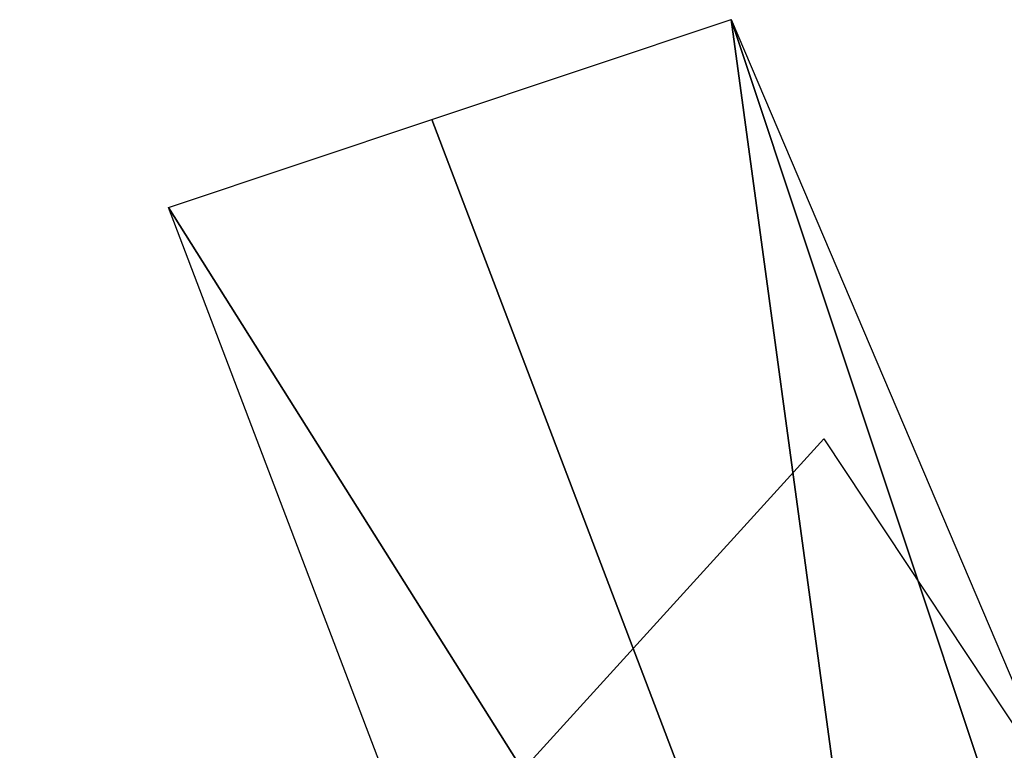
# Model space of a CAD drawing. Extents: x -0.024 to 0.024, y -0.133 to 0.041.
# Tile 148 of 256: x -0.021892 to -0.020562, y -0.006956 to -0.005968. Entities that reach past the tile are written whole.
import ezdxf

# ---------------------------------------------------------------- set-up
doc = ezdxf.new("R2010")
doc.units = 0
doc.layers.add('mesh', color=7, linetype='CONTINUOUS')

msp = doc.modelspace()

# ---------------------------------------------------------------- meshes
at = {"layer": 'mesh'}
mesh = msp.add_polyface(dxfattribs=at)
corners = [(-0.0202891, -0.0119644, 0.1676171), (-0.0212527, -0.010436, 0.1448328), (-0.0212527, -0.010436, 0.1676171), (-0.0209307, -0.0059682, 0.1696172), (-0.020677, -0.0078342, 0.1695865), (-0.021335, -0.0061032, 0.1695865), (-0.020356, -0.0076967, 0.1696172), (-0.0198783, -0.0095049, 0.1695865), (-0.0203079, -0.011976, 0.1679832), (-0.0213076, -0.0102613, 0.1679832), (-0.0205291, -0.0098494, 0.1692974), (-0.0216507, -0.008251, 0.1690379), (-0.0213539, -0.008124, 0.1692974), (-0.0208145, -0.0100004, 0.1690379), (-0.0195658, -0.0115016, 0.1692974), (-0.0210218, -0.0079818, 0.1694817), (-0.0202098, -0.0096804, 0.1694817), (-0.0216908, -0.006222, 0.1694817), (-0.0212121, -0.0102107, 0.1683575), (-0.0210464, -0.0101231, 0.1687173), (-0.0200589, -0.0118168, 0.1687173), (-0.0202168, -0.0119178, 0.1683575), (-0.0198378, -0.0116755, 0.1690379), (-0.0218919, -0.0083543, 0.1687173), (-0.0195099, -0.0093103, 0.1696172), (-0.0193755, -0.0086935, 0.1465733), (-0.0218522, -0.0076867, 0.1440909), (-0.0208055, -0.0065351, 0.1460056), (-0.0204561, -0.0098823, 0.1445969), (-0.0202243, -0.0119735, 0.1429189), (-0.0208554, -0.0124679, 0.095759), (-0.0211621, -0.0106271, 0.1429189), (-0.021267, -0.010379, 0.1429189), (-0.0200248, -0.012389, 0.1430596), (-0.0212394, -0.0103613, 0.1430594), (-0.0199649, -0.0123459, 0.1429189), (-0.02046, -0.0114523, 0.1431172), (-0.0198769, -0.0122894, 0.1431172), (-0.0210763, -0.0102747, 0.1431172), (-0.0207128, -0.0111063, 0.1433461), (-0.021837, -0.0089382, 0.1433461), (-0.0210208, -0.0105122, 0.1433461), (-0.0207305, -0.0111167, 0.1432435), (-0.0206603, -0.0110757, 0.1431328), (-0.0218557, -0.0089467, 0.1432435)]
mesh.append_faces([[corners[k] for k in face] for face in [(0, 1, 2, 2), (3, 4, 5, 5), (6, 4, 3, 3), (6, 7, 4, 4), (8, 2, 9, 9), (8, 0, 2, 2), (10, 11, 12, 12), (10, 13, 11, 11), (14, 13, 10, 10), (15, 7, 16, 16), (15, 4, 7, 7), (17, 4, 15, 15), (17, 5, 4, 4), (12, 16, 10, 10), (12, 15, 16, 16), (18, 19, 20, 20), (9, 18, 21, 21), (19, 13, 22, 22), (23, 13, 19, 19), (24, 6, 3, 3), (25, 26, 27, 27), (25, 28, 26, 26), (29, 30, 31, 31), (32, 29, 31, 31), (33, 32, 34, 34), (33, 35, 32, 32), (36, 37, 38, 38), (37, 33, 34, 34), (37, 34, 38, 38), (39, 40, 41, 41), (42, 40, 39, 39), (43, 44, 42, 42), (41, 28, 39, 39), (41, 40, 28, 28)]])

doc.saveas('drawing.dxf')
